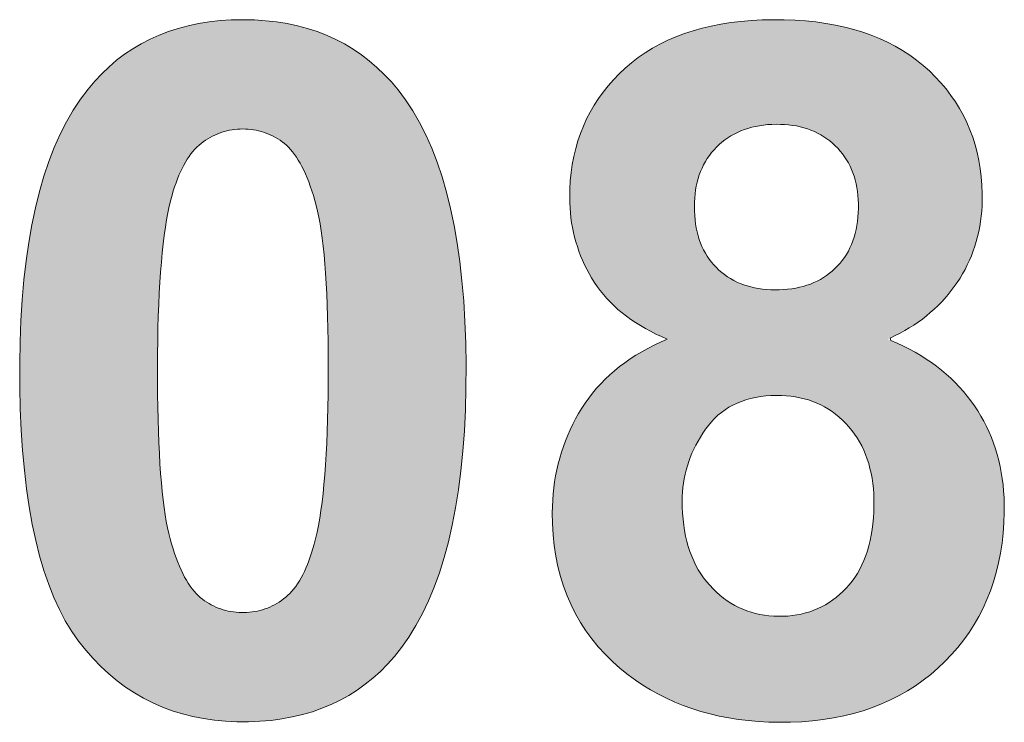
# Model space of a CAD drawing. Header units: millimetres. Extents: x 38 to 345, y 39 to 594.
# Tile 26 of 46: x 67.04 to 68.6, y 480.01 to 481.12. Entities that reach past the tile are written whole.
import ezdxf

# ---------------------------------------------------------------- set-up
doc = ezdxf.new("R2010")
doc.units = ezdxf.units.MM
doc.layers.add('PRINT', color=7, linetype='Continuous')

msp = doc.modelspace()

# ---------------------------------------------------------------- hatches: boundary and pattern name
at = {"layer": 'PRINT', "lineweight": 0}
h = msp.add_hatch(color=256, dxfattribs=at)
h.dxf.hatch_style = 2
edge = h.paths.add_edge_path()
edge.add_spline(control_points=[(67.3971, 481.1196), (67.5025, 481.1196), (67.5845, 481.082), (67.6437, 481.0069), (67.7143, 480.918), (67.7498, 480.7706), (67.7498, 480.5647), (67.7498, 480.3592), (67.714, 480.2116), (67.643, 480.1219), (67.5845, 480.0478), (67.5025, 480.0106), (67.3971, 480.0106), (67.2916, 480.0106), (67.2062, 480.0513), (67.1418, 480.1326), (67.077, 480.2137), (67.0446, 480.3586), (67.0446, 480.567), (67.0446, 480.7715), (67.0801, 480.9186), (67.1514, 481.0085), (67.21, 481.0825), (67.292, 481.1196), (67.3971, 481.1196)], knot_values=[0, 0, 0, 0, 1, 1, 1, 2, 2, 2, 3, 3, 3, 4, 4, 4, 5, 5, 5, 6, 6, 6, 7, 7, 7, 8, 8, 8, 8], degree=3, periodic=0)
edge = h.paths.add_edge_path()
edge.add_spline(control_points=[(67.3971, 480.947), (67.3719, 480.947), (67.3495, 480.9389), (67.3299, 480.9229), (67.3099, 480.9068), (67.2947, 480.8781), (67.2837, 480.8366), (67.2696, 480.7828), (67.2624, 480.6922), (67.2624, 480.5647), (67.2624, 480.4373), (67.2689, 480.3498), (67.2816, 480.3022), (67.2944, 480.2545), (67.3106, 480.2228), (67.3302, 480.207), (67.3495, 480.1911), (67.3719, 480.1832), (67.3971, 480.1832), (67.4222, 480.1832), (67.4449, 480.1913), (67.4646, 480.2073), (67.4842, 480.2233), (67.4997, 480.2521), (67.5104, 480.2936), (67.5249, 480.347), (67.5321, 480.4373), (67.5321, 480.5647), (67.5321, 480.6922), (67.5256, 480.7797), (67.5128, 480.8273), (67.4997, 480.875), (67.4835, 480.9068), (67.4642, 480.9229), (67.4446, 480.9389), (67.4222, 480.947), (67.3971, 480.947)], knot_values=[0, 0, 0, 0, 1, 1, 1, 2, 2, 2, 3, 3, 3, 4, 4, 4, 5, 5, 5, 6, 6, 6, 7, 7, 7, 8, 8, 8, 9, 9, 9, 10, 10, 10, 11, 11, 11, 12, 12, 12, 12], degree=3, periodic=0)
h = msp.add_hatch(color=256, dxfattribs=at)
h.dxf.hatch_style = 2
edge = h.paths.add_edge_path()
edge.add_spline(control_points=[(68.0675, 480.615), (68.0137, 480.6378), (67.9745, 480.669), (67.95, 480.7088), (67.9255, 480.7485), (67.9135, 480.7921), (67.9135, 480.8395), (67.9135, 480.9205), (67.9417, 480.9875), (67.9982, 481.0403), (68.0547, 481.0931), (68.1353, 481.1196), (68.2394, 481.1196), (68.3427, 481.1196), (68.4227, 481.0931), (68.4798, 481.0403), (68.5367, 480.9875), (68.5653, 480.9205), (68.5653, 480.8395), (68.5653, 480.7892), (68.5522, 480.7444), (68.526, 480.7051), (68.4998, 480.6659), (68.463, 480.6359), (68.4158, 480.615), (68.4761, 480.5909), (68.5215, 480.5556), (68.5532, 480.5091), (68.5846, 480.4628), (68.6001, 480.4092), (68.6001, 480.3484), (68.6001, 480.2481), (68.568, 480.1667), (68.5043, 480.104), (68.4402, 480.0413), (68.3551, 480.0099), (68.249, 480.0099), (68.1502, 480.0099), (68.0682, 480.0359), (68.0024, 480.0878), (67.9248, 480.1489), (67.8859, 480.2328), (67.8859, 480.3396), (67.8859, 480.3984), (67.9007, 480.4523), (67.9297, 480.5014), (67.9589, 480.5505), (68.0048, 480.5885), (68.0675, 480.615)], knot_values=[0, 0, 0, 0, 1, 1, 1, 2, 2, 2, 3, 3, 3, 4, 4, 4, 5, 5, 5, 6, 6, 6, 7, 7, 7, 8, 8, 8, 9, 9, 9, 10, 10, 10, 11, 11, 11, 12, 12, 12, 13, 13, 13, 14, 14, 14, 15, 15, 15, 16, 16, 16, 16], degree=3, periodic=0)
edge = h.paths.add_edge_path()
edge.add_spline(control_points=[(68.0912, 480.3596), (68.0912, 480.3022), (68.1061, 480.2576), (68.1353, 480.2256), (68.1646, 480.1934), (68.2015, 480.1773), (68.2452, 480.1773), (68.2883, 480.1773), (68.3238, 480.1929), (68.352, 480.2237), (68.3803, 480.2545), (68.3941, 480.2991), (68.3941, 480.3574), (68.3941, 480.4082), (68.3799, 480.449), (68.3513, 480.48), (68.3228, 480.5108), (68.2862, 480.5262), (68.2425, 480.5262), (68.1915, 480.5262), (68.1536, 480.5088), (68.1288, 480.4736), (68.1036, 480.4385), (68.0912, 480.4006), (68.0912, 480.3596)], knot_values=[0, 0, 0, 0, 1, 1, 1, 2, 2, 2, 3, 3, 3, 4, 4, 4, 5, 5, 5, 6, 6, 6, 7, 7, 7, 8, 8, 8, 8], degree=3, periodic=0)
edge = h.paths.add_edge_path()
edge.add_spline(control_points=[(68.1105, 480.8247), (68.1105, 480.7832), (68.1222, 480.751), (68.1457, 480.7277), (68.1691, 480.7044), (68.2005, 480.6929), (68.2394, 480.6929), (68.279, 480.6929), (68.3103, 480.7046), (68.3341, 480.728), (68.3579, 480.7515), (68.3696, 480.784), (68.3696, 480.8254), (68.3696, 480.8645), (68.3579, 480.8956), (68.3345, 480.9191), (68.311, 480.9427), (68.28, 480.9544), (68.2414, 480.9544), (68.2015, 480.9544), (68.1698, 480.9425), (68.146, 480.9187), (68.1222, 480.8951), (68.1105, 480.8638), (68.1105, 480.8247)], knot_values=[0, 0, 0, 0, 1, 1, 1, 2, 2, 2, 3, 3, 3, 4, 4, 4, 5, 5, 5, 6, 6, 6, 7, 7, 7, 8, 8, 8, 8], degree=3, periodic=0)

# ---------------------------------------------------------------- linework, layer by layer
for points in [[(67.3971, 481.1196), (67.4153, 481.1192), (67.433, 481.118), (67.4503, 481.1161), (67.4671, 481.1134), (67.4834, 481.11), (67.4993, 481.1058), (67.5146, 481.1008), (67.5295, 481.095), (67.544, 481.0885), (67.5579, 481.0812), (67.5714, 481.0731), (67.5844, 481.0643), (67.5969, 481.0547), (67.609, 481.0443), (67.6206, 481.0331), (67.6318, 481.0212), (67.6424, 481.0086), (67.6543, 480.9928), (67.6657, 480.9756), (67.6763, 480.9572), (67.6863, 480.9376), (67.6955, 480.9168), (67.704, 480.8948), (67.7118, 480.8716), (67.7188, 480.8472), (67.7252, 480.8216), (67.7308, 480.7948), (67.7357, 480.7668), (67.7398, 480.7376), (67.7433, 480.7072), (67.746, 480.6756), (67.748, 480.6429), (67.7493, 480.6089), (67.7498, 480.5737), (67.7496, 480.5381), (67.7487, 480.5036), (67.7471, 480.4702), (67.7447, 480.4381), (67.7416, 480.4071), (67.7377, 480.3773), (67.7332, 480.3487), (67.7279, 480.3213), (67.7219, 480.2951), (67.7151, 480.27), (67.7076, 480.2462), (67.6995, 480.2235), (67.6905, 480.202), (67.6809, 480.1817), (67.6705, 480.1626), (67.6594, 480.1446), (67.6476, 480.1279), (67.6365, 480.1139), (67.6257, 480.1018), (67.6145, 480.0904), (67.6027, 480.0798), (67.5905, 480.0699), (67.5777, 480.0608), (67.5645, 480.0525), (67.5509, 480.0449), (67.5367, 480.0381), (67.5221, 480.032), (67.507, 480.0267), (67.4914, 480.0221), (67.4753, 480.0183), (67.4588, 480.0153), (67.4417, 480.013), (67.4242, 480.0115), (67.4062, 480.0107), (67.3879, 480.0107), (67.3698, 480.0115), (67.3522, 480.0132), (67.3349, 480.0157), (67.3181, 480.019), (67.3017, 480.0232), (67.2857, 480.0282), (67.2701, 480.034), (67.255, 480.0407), (67.2402, 480.0481), (67.2259, 480.0565), (67.212, 480.0656), (67.1985, 480.0756), (67.1855, 480.0864), (67.1729, 480.098), (67.1607, 480.1105), (67.1489, 480.1238), (67.1376, 480.138), (67.1268, 480.1533), (67.1167, 480.17), (67.1073, 480.188), (67.0985, 480.2072), (67.0904, 480.2278), (67.0829, 480.2497), (67.0761, 480.2728), (67.07, 480.2973), (67.0645, 480.3231), (67.0597, 480.3502), (67.0556, 480.3785), (67.0521, 480.4082), (67.0493, 480.4392), (67.0471, 480.4715), (67.0456, 480.5051), (67.0448, 480.54), (67.0446, 480.5759), (67.0452, 480.6108), (67.0465, 480.6446), (67.0485, 480.6772), (67.0512, 480.7086), (67.0546, 480.7389), (67.0588, 480.7679), (67.0637, 480.7958), (67.0694, 480.8226), (67.0757, 480.8481), (67.0828, 480.8725), (67.0907, 480.8957), (67.0992, 480.9178), (67.1085, 480.9387), (67.1185, 480.9584), (67.1293, 480.9769), (67.1408, 480.9942), (67.1527, 481.0101), (67.1633, 481.0226), (67.1743, 481.0343), (67.1858, 481.0453), (67.1978, 481.0556), (67.2103, 481.065), (67.2232, 481.0737), (67.2367, 481.0817), (67.2506, 481.0889), (67.2649, 481.0953), (67.2798, 481.101), (67.2951, 481.1059), (67.3109, 481.1101), (67.3272, 481.1135), (67.344, 481.1162), (67.3612, 481.1181), (67.3789, 481.1192)], [(68.0675, 480.615), (68.0584, 480.619), (68.0497, 480.6231), (68.0412, 480.6274), (68.033, 480.6319), (68.0251, 480.6365), (68.0175, 480.6413), (68.0101, 480.6463), (68.0031, 480.6514), (67.9963, 480.6567), (67.9898, 480.6621), (67.9836, 480.6677), (67.9777, 480.6735), (67.972, 480.6795), (67.9667, 480.6856), (67.9616, 480.6919), (67.9569, 480.6983), (67.9524, 480.705), (67.9482, 480.7117), (67.9442, 480.7186), (67.9405, 480.7255), (67.9371, 480.7326), (67.9338, 480.7396), (67.9308, 480.7468), (67.9281, 480.754), (67.9256, 480.7613), (67.9233, 480.7687), (67.9213, 480.7762), (67.9195, 480.7837), (67.9179, 480.7913), (67.9166, 480.799), (67.9155, 480.8067), (67.9146, 480.8146), (67.914, 480.8225), (67.9136, 480.8304), (67.9135, 480.8385), (67.9137, 480.8515), (67.9144, 480.8649), (67.9157, 480.8781), (67.9176, 480.891), (67.92, 480.9037), (67.923, 480.9161), (67.9265, 480.9281), (67.9305, 480.94), (67.9351, 480.9515), (67.9403, 480.9628), (67.946, 480.9738), (67.9522, 480.9845), (67.959, 480.995), (67.9664, 481.0052), (67.9743, 481.0151), (67.9827, 481.0247), (67.9917, 481.0341), (68.0013, 481.0431), (68.0113, 481.0517), (68.0218, 481.0598), (68.0328, 481.0674), (68.0442, 481.0744), (68.0561, 481.081), (68.0685, 481.087), (68.0813, 481.0925), (68.0946, 481.0976), (68.1083, 481.1021), (68.1226, 481.106), (68.1372, 481.1095), (68.1524, 481.1125), (68.168, 481.1149), (68.184, 481.1169), (68.2005, 481.1183), (68.2175, 481.1192), (68.235, 481.1196), (68.2525, 481.1194), (68.2696, 481.1188), (68.2862, 481.1176), (68.3024, 481.116), (68.3181, 481.1138), (68.3334, 481.1111), (68.3482, 481.1078), (68.3626, 481.1041), (68.3765, 481.0999), (68.39, 481.0951), (68.403, 481.0898), (68.4156, 481.0841), (68.4277, 481.0778), (68.4394, 481.071), (68.4506, 481.0637), (68.4614, 481.0558), (68.4718, 481.0475), (68.4817, 481.0386), (68.491, 481.0294), (68.4998, 481.0199), (68.508, 481.0102), (68.5157, 481.0001), (68.5228, 480.9898), (68.5294, 480.9792), (68.5354, 480.9683), (68.5409, 480.9572), (68.5458, 480.9458), (68.5502, 480.9341), (68.554, 480.9221), (68.5573, 480.9099), (68.56, 480.8974), (68.5621, 480.8846), (68.5637, 480.8716), (68.5648, 480.8583), (68.5652, 480.8447), (68.5652, 480.8341), (68.5649, 480.8257), (68.5644, 480.8173), (68.5636, 480.8091), (68.5626, 480.8009), (68.5613, 480.7929), (68.5597, 480.7849), (68.5579, 480.7771), (68.5558, 480.7694), (68.5535, 480.7618), (68.5509, 480.7543), (68.5481, 480.7469), (68.545, 480.7396), (68.5416, 480.7324), (68.5381, 480.7253), (68.5342, 480.7183), (68.5301, 480.7115), (68.5257, 480.7047), (68.5211, 480.6981), (68.5163, 480.6917), (68.5113, 480.6854), (68.5061, 480.6794), (68.5007, 480.6735), (68.4951, 480.6678), (68.4893, 480.6623), (68.4832, 480.6569), (68.477, 480.6517), (68.4706, 480.6468), (68.4639, 480.6419), (68.4571, 480.6373), (68.45, 480.6329), (68.4428, 480.6286), (68.4353, 480.6245), (68.4276, 480.6206), (68.4198, 480.6168), (68.4209, 480.613), (68.4309, 480.6086), (68.4406, 480.6041), (68.4501, 480.5993), (68.4592, 480.5943), (68.4681, 480.5891), (68.4767, 480.5837), (68.485, 480.578), (68.493, 480.5722), (68.5008, 480.5661), (68.5082, 480.5598), (68.5154, 480.5533), (68.5224, 480.5465), (68.529, 480.5396), (68.5354, 480.5324), (68.5415, 480.525), (68.5473, 480.5174), (68.5529, 480.5096), (68.5581, 480.5016), (68.563, 480.4935), (68.5676, 480.4853), (68.5719, 480.4769), (68.5759, 480.4683), (68.5796, 480.4596), (68.583, 480.4508), (68.5861, 480.4419), (68.5888, 480.4327), (68.5913, 480.4235), (68.5934, 480.4141), (68.5953, 480.4046), (68.5968, 480.3949), (68.5981, 480.3851), (68.599, 480.3752), (68.5997, 480.3651), (68.6, 480.3549), (68.6, 480.342), (68.5995, 480.3252), (68.5983, 480.3088), (68.5965, 480.2927), (68.5941, 480.277), (68.5911, 480.2616), (68.5874, 480.2466), (68.5832, 480.232), (68.5783, 480.2178), (68.5727, 480.2039), (68.5666, 480.1904), (68.5599, 480.1772), (68.5525, 480.1644), (68.5445, 480.152), (68.5359, 480.14), (68.5266, 480.1283), (68.5168, 480.1169), (68.5063, 480.106), (68.4953, 480.0955), (68.4838, 480.0856), (68.4719, 480.0763), (68.4596, 480.0676), (68.4469, 480.0595), (68.4338, 480.052), (68.4203, 480.0452), (68.4063, 480.0389), (68.392, 480.0333), (68.3772, 480.0282), (68.3621, 480.0238), (68.3465, 480.02), (68.3305, 480.0168), (68.3141, 480.0142), (68.2973, 480.0122), (68.2801, 480.0108), (68.2625, 480.0101), (68.2448, 480.0099), (68.2282, 480.0103), (68.2119, 480.0112), (68.1959, 480.0126), (68.1802, 480.0145), (68.1649, 480.0169), (68.1498, 480.0198), (68.1352, 480.0232), (68.1208, 480.0271), (68.1067, 480.0315), (68.093, 480.0365), (68.0796, 480.0419), (68.0665, 480.0478), (68.0538, 480.0543), (68.0413, 480.0612), (68.0292, 480.0686), (68.0174, 480.0766), (68.0059, 480.085), (67.9934, 480.0951), (67.9811, 480.106), (67.9695, 480.1174), (67.9586, 480.1293), (67.9485, 480.1416), (67.9392, 480.1543), (67.9306, 480.1675), (67.9228, 480.1812), (67.9157, 480.1952), (67.9094, 480.2098), (67.9038, 480.2247), (67.899, 480.2401), (67.8949, 480.256), (67.8916, 480.2723), (67.889, 480.289), (67.8872, 480.3062), (67.8862, 480.3238), (67.8859, 480.3409), (67.8861, 480.3508), (67.8866, 480.3607), (67.8873, 480.3705), (67.8884, 480.3802), (67.8897, 480.3898), (67.8913, 480.3993), (67.8932, 480.4087), (67.8954, 480.418), (67.8978, 480.4273), (67.9006, 480.4364), (67.9036, 480.4454), (67.9069, 480.4544), (67.9104, 480.4632), (67.9143, 480.472), (67.9184, 480.4806), (67.9228, 480.4892), (67.9275, 480.4977), (67.9325, 480.506), (67.9379, 480.5142), (67.9435, 480.5221), (67.9495, 480.5299), (67.9558, 480.5374), (67.9625, 480.5447), (67.9694, 480.5517), (67.9767, 480.5586), (67.9843, 480.5652), (67.9923, 480.5717), (68.0005, 480.5779), (68.0091, 480.5838), (68.018, 480.5896), (68.0273, 480.5951), (68.0368, 480.6004), (68.0467, 480.6055), (68.0569, 480.6104)], [(68.1105, 480.8247), (68.1107, 480.8175), (68.111, 480.8105), (68.1116, 480.8037), (68.1125, 480.7971), (68.1135, 480.7907), (68.1148, 480.7845), (68.1164, 480.7784), (68.1182, 480.7726), (68.1202, 480.7669), (68.1225, 480.7614), (68.125, 480.7561), (68.1278, 480.751), (68.1308, 480.7461), (68.134, 480.7413), (68.1375, 480.7368), (68.1412, 480.7324), (68.1452, 480.7282), (68.1493, 480.7242), (68.1537, 480.7205), (68.1581, 480.717), (68.1628, 480.7137), (68.1676, 480.7107), (68.1726, 480.7079), (68.1777, 480.7053), (68.183, 480.703), (68.1884, 480.701), (68.194, 480.6991), (68.1998, 480.6975), (68.2057, 480.6962), (68.2118, 480.695), (68.218, 480.6942), (68.2244, 480.6935), (68.231, 480.6931), (68.2377, 480.6929), (68.2445, 480.693), (68.2513, 480.6933), (68.2578, 480.6938), (68.2642, 480.6946), (68.2705, 480.6956), (68.2765, 480.6969), (68.2824, 480.6984), (68.2882, 480.7001), (68.2937, 480.7021), (68.2991, 480.7043), (68.3044, 480.7068), (68.3095, 480.7094), (68.3144, 480.7124), (68.3192, 480.7156), (68.3238, 480.719), (68.3282, 480.7226), (68.3325, 480.7265), (68.3367, 480.7306), (68.3406, 480.735), (68.3442, 480.7395), (68.3476, 480.7441), (68.3507, 480.749), (68.3537, 480.7541), (68.3563, 480.7593), (68.3587, 480.7647), (68.3609, 480.7703), (68.3628, 480.7761), (68.3645, 480.7821), (68.366, 480.7883), (68.3672, 480.7946), (68.3681, 480.8011), (68.3689, 480.8078), (68.3693, 480.8147), (68.3696, 480.8218), (68.3696, 480.8288), (68.3693, 480.8355), (68.3689, 480.842), (68.3681, 480.8484), (68.3672, 480.8546), (68.366, 480.8606), (68.3645, 480.8665), (68.3629, 480.8722), (68.3609, 480.8778), (68.3588, 480.8832), (68.3564, 480.8884), (68.3538, 480.8935), (68.3509, 480.8984), (68.3478, 480.9032), (68.3444, 480.9078), (68.3408, 480.9122), (68.337, 480.9165), (68.3329, 480.9206), (68.3287, 480.9245), (68.3243, 480.9282), (68.3197, 480.9316), (68.315, 480.9348), (68.3102, 480.9378), (68.3052, 480.9405), (68.3, 480.943), (68.2947, 480.9452), (68.2892, 480.9472), (68.2835, 480.9489), (68.2778, 480.9504), (68.2718, 480.9517), (68.2657, 480.9527), (68.2594, 480.9535), (68.253, 480.954), (68.2465, 480.9543), (68.2397, 480.9544), (68.2328, 480.9542), (68.2261, 480.9538), (68.2196, 480.9531), (68.2132, 480.9522), (68.207, 480.951), (68.201, 480.9496), (68.1951, 480.948), (68.1894, 480.9461), (68.1839, 480.944), (68.1785, 480.9416), (68.1733, 480.939), (68.1683, 480.9361), (68.1634, 480.933), (68.1587, 480.9297), (68.1541, 480.9261), (68.1497, 480.9223), (68.1455, 480.9182), (68.1415, 480.914), (68.1377, 480.9096), (68.1342, 480.905), (68.1309, 480.9003), (68.1279, 480.8955), (68.1251, 480.8904), (68.1226, 480.8853), (68.1203, 480.8799), (68.1182, 480.8744), (68.1164, 480.8687), (68.1149, 480.8629), (68.1135, 480.8569), (68.1125, 480.8508), (68.1116, 480.8445), (68.111, 480.8381), (68.1107, 480.8315)], [(67.3971, 480.947), (67.3927, 480.9469), (67.3885, 480.9467), (67.3843, 480.9463), (67.3802, 480.9457), (67.3761, 480.945), (67.372, 480.9441), (67.3681, 480.9431), (67.3641, 480.9419), (67.3603, 480.9405), (67.3565, 480.939), (67.3527, 480.9373), (67.349, 480.9355), (67.3453, 480.9335), (67.3417, 480.9314), (67.3382, 480.9291), (67.3347, 480.9266), (67.3313, 480.924), (67.3279, 480.9212), (67.3245, 480.9182), (67.3213, 480.9149), (67.3181, 480.9114), (67.3151, 480.9076), (67.3121, 480.9035), (67.3092, 480.8992), (67.3065, 480.8947), (67.3038, 480.8899), (67.3012, 480.8848), (67.2986, 480.8795), (67.2962, 480.874), (67.2939, 480.8682), (67.2916, 480.8621), (67.2894, 480.8558), (67.2873, 480.8493), (67.2853, 480.8424), (67.2833, 480.835), (67.281, 480.8253), (67.2788, 480.8148), (67.2767, 480.8036), (67.2748, 480.7917), (67.273, 480.779), (67.2713, 480.7656), (67.2698, 480.7515), (67.2684, 480.7367), (67.2672, 480.7211), (67.2661, 480.7048), (67.2651, 480.6877), (67.2643, 480.67), (67.2636, 480.6515), (67.2631, 480.6323), (67.2627, 480.6123), (67.2625, 480.5916), (67.2624, 480.5702), (67.2624, 480.5485), (67.2625, 480.5275), (67.2628, 480.5074), (67.2633, 480.488), (67.2638, 480.4694), (67.2645, 480.4516), (67.2653, 480.4346), (67.2662, 480.4183), (67.2673, 480.4029), (67.2684, 480.3882), (67.2698, 480.3744), (67.2712, 480.3613), (67.2727, 480.3491), (67.2744, 480.3376), (67.2762, 480.3269), (67.2782, 480.317), (67.2802, 480.3079), (67.2824, 480.2995), (67.2846, 480.2916), (67.287, 480.2839), (67.2893, 480.2766), (67.2918, 480.2696), (67.2943, 480.2629), (67.2969, 480.2565), (67.2996, 480.2505), (67.3023, 480.2447), (67.3051, 480.2393), (67.308, 480.2342), (67.3109, 480.2294), (67.3139, 480.2249), (67.317, 480.2207), (67.3201, 480.2169), (67.3233, 480.2133), (67.3266, 480.2101), (67.3299, 480.2072), (67.3333, 480.2045), (67.3367, 480.202), (67.3402, 480.1997), (67.3437, 480.1975), (67.3473, 480.1954), (67.3509, 480.1936), (67.3546, 480.1918), (67.3584, 480.1903), (67.3622, 480.1889), (67.3661, 480.1876), (67.3701, 480.1865), (67.3741, 480.1856), (67.3781, 480.1848), (67.3822, 480.1842), (67.3864, 480.1837), (67.3906, 480.1834), (67.3949, 480.1832), (67.3992, 480.1832), (67.4035, 480.1834), (67.4077, 480.1837), (67.4119, 480.1842), (67.4161, 480.1848), (67.4201, 480.1856), (67.4242, 480.1866), (67.4281, 480.1877), (67.4321, 480.189), (67.4359, 480.1904), (67.4398, 480.192), (67.4435, 480.1937), (67.4472, 480.1957), (67.4509, 480.1977), (67.4545, 480.1999), (67.458, 480.2023), (67.4615, 480.2049), (67.4649, 480.2076), (67.4682, 480.2105), (67.4714, 480.2136), (67.4746, 480.217), (67.4777, 480.2207), (67.4807, 480.2246), (67.4836, 480.2288), (67.4864, 480.2332), (67.4892, 480.2379), (67.4918, 480.2428), (67.4944, 480.248), (67.4969, 480.2534), (67.4992, 480.2591), (67.5015, 480.265), (67.5037, 480.2712), (67.5058, 480.2776), (67.5079, 480.2843), (67.5098, 480.2912), (67.512, 480.2999), (67.5144, 480.31), (67.5165, 480.3207), (67.5186, 480.3322), (67.5205, 480.3445), (67.5222, 480.3575), (67.5238, 480.3712), (67.5253, 480.3856), (67.5266, 480.4008), (67.5278, 480.4167), (67.5288, 480.4333), (67.5297, 480.4507), (67.5305, 480.4688), (67.5311, 480.4876), (67.5316, 480.5071), (67.5319, 480.5275), (67.5321, 480.5485), (67.5321, 480.5702), (67.532, 480.5916), (67.5318, 480.6121), (67.5314, 480.6319), (67.5309, 480.6509), (67.5303, 480.6691), (67.5296, 480.6865), (67.5287, 480.7032), (67.5277, 480.719), (67.5266, 480.734), (67.5254, 480.7483), (67.524, 480.7617), (67.5225, 480.7744), (67.5209, 480.7863), (67.5191, 480.7974), (67.5173, 480.8077), (67.5153, 480.8172), (67.5132, 480.8259), (67.5109, 480.834), (67.5086, 480.8418), (67.5062, 480.8493), (67.5037, 480.8565), (67.5012, 480.8633), (67.4986, 480.8699), (67.496, 480.8761), (67.4933, 480.882), (67.4905, 480.8876), (67.4877, 480.8929), (67.4848, 480.8979), (67.4818, 480.9026), (67.4788, 480.9069), (67.4757, 480.911), (67.4726, 480.9147), (67.4694, 480.9181), (67.4662, 480.9212), (67.4628, 480.924), (67.4594, 480.9266), (67.4559, 480.9291), (67.4524, 480.9314), (67.4488, 480.9335), (67.4451, 480.9355), (67.4414, 480.9373), (67.4376, 480.939), (67.4338, 480.9405), (67.43, 480.9419), (67.426, 480.9431), (67.4221, 480.9441), (67.418, 480.945), (67.4139, 480.9457), (67.4098, 480.9463), (67.4056, 480.9467), (67.4014, 480.9469)], [(68.0912, 480.3596), (68.0914, 480.3497), (68.0918, 480.34), (68.0926, 480.3306), (68.0937, 480.3215), (68.095, 480.3126), (68.0967, 480.304), (68.0986, 480.2956), (68.1009, 480.2875), (68.1035, 480.2797), (68.1063, 480.2721), (68.1095, 480.2648), (68.1129, 480.2577), (68.1167, 480.2509), (68.1208, 480.2444), (68.1251, 480.2381), (68.1298, 480.2321), (68.1347, 480.2263), (68.1399, 480.2208), (68.1452, 480.2156), (68.1507, 480.2107), (68.1564, 480.2062), (68.1622, 480.202), (68.1681, 480.1981), (68.1742, 480.1946), (68.1805, 480.1914), (68.1869, 480.1885), (68.1934, 480.186), (68.2001, 480.1838), (68.207, 480.1819), (68.2139, 480.1803), (68.2211, 480.1791), (68.2283, 480.1782), (68.2358, 480.1776), (68.2433, 480.1774), (68.2509, 480.1774), (68.2582, 480.1778), (68.2654, 480.1785), (68.2724, 480.1796), (68.2793, 480.1809), (68.2861, 480.1826), (68.2926, 480.1846), (68.2991, 480.1869), (68.3054, 480.1895), (68.3115, 480.1924), (68.3175, 480.1956), (68.3233, 480.1992), (68.329, 480.2031), (68.3345, 480.2072), (68.3399, 480.2117), (68.3451, 480.2166), (68.3502, 480.2217), (68.3551, 480.2271), (68.3597, 480.2328), (68.364, 480.2388), (68.368, 480.2451), (68.3718, 480.2517), (68.3752, 480.2585), (68.3784, 480.2656), (68.3812, 480.2731), (68.3838, 480.2807), (68.3861, 480.2887), (68.3881, 480.2969), (68.3898, 480.3055), (68.3912, 480.3143), (68.3923, 480.3234), (68.3932, 480.3327), (68.3937, 480.3424), (68.394, 480.3523), (68.394, 480.3618), (68.3937, 480.3705), (68.3932, 480.379), (68.3923, 480.3873), (68.3911, 480.3953), (68.3897, 480.4032), (68.3879, 480.4109), (68.3859, 480.4184), (68.3836, 480.4257), (68.381, 480.4327), (68.3781, 480.4396), (68.3749, 480.4463), (68.3714, 480.4527), (68.3676, 480.459), (68.3635, 480.465), (68.3591, 480.4709), (68.3544, 480.4766), (68.3495, 480.482), (68.3443, 480.4871), (68.339, 480.4919), (68.3335, 480.4964), (68.3279, 480.5006), (68.3221, 480.5045), (68.3162, 480.508), (68.31, 480.5112), (68.3038, 480.5141), (68.2974, 480.5167), (68.2908, 480.519), (68.2841, 480.521), (68.2772, 480.5226), (68.2702, 480.524), (68.263, 480.525), (68.2557, 480.5257), (68.2482, 480.5261), (68.2403, 480.5262), (68.2315, 480.5259), (68.2231, 480.5253), (68.2149, 480.5243), (68.2069, 480.5229), (68.1993, 480.5212), (68.1919, 480.5192), (68.1848, 480.5168), (68.1779, 480.514), (68.1713, 480.5109), (68.165, 480.5074), (68.1589, 480.5035), (68.1532, 480.4993), (68.1476, 480.4948), (68.1424, 480.4898), (68.1374, 480.4845), (68.1327, 480.4789), (68.1282, 480.4729), (68.124, 480.4667), (68.12, 480.4604), (68.1163, 480.4541), (68.1128, 480.4477), (68.1096, 480.4413), (68.1067, 480.4348), (68.104, 480.4283), (68.1016, 480.4217), (68.0994, 480.4151), (68.0975, 480.4083), (68.0958, 480.4016), (68.0944, 480.3947), (68.0933, 480.3878), (68.0924, 480.3809), (68.0917, 480.3738), (68.0914, 480.3667)]]:
    msp.add_lwpolyline(points, close=True, dxfattribs=at)

doc.saveas('drawing.dxf')
